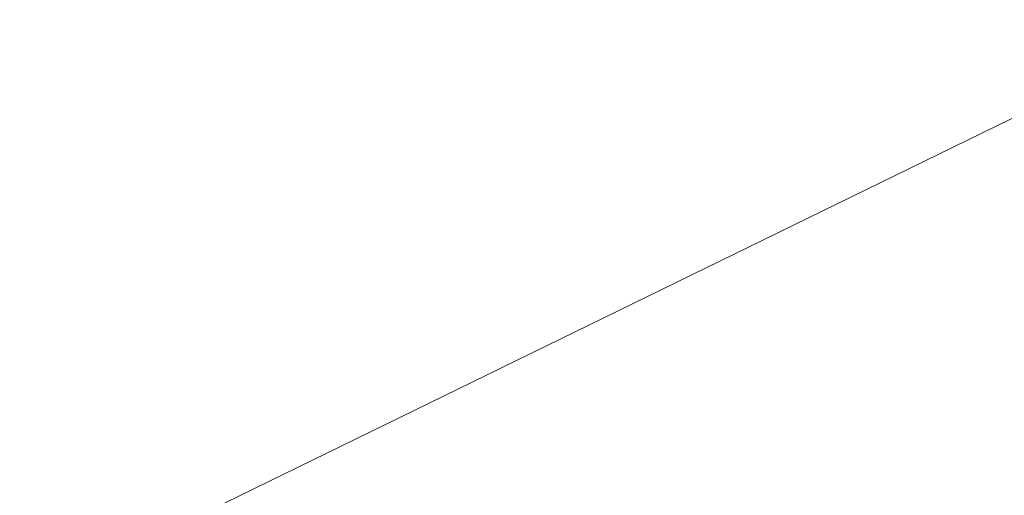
# Model space of a CAD drawing. Extents: x 6414462 to 20492237, y 5756825 to 17376351.
# Tile 39 of 127: x 6497753.723 to 6497754.037, y 5809738.389 to 5809738.541. Entities that reach past the tile are written whole.
import ezdxf

# ---------------------------------------------------------------- set-up
doc = ezdxf.new("R2010")
doc.units = 0
doc.layers.add('A-GLAZ', color=7, linetype='Continuous', lineweight=5)

# ---------------------------------------------------------------- blocks, each defined once
blk = doc.blocks.new('Windows_S9000-Double-Vent-Window-with-Sashbars - O3 Windows_S9000-Double-Vent-Window-with-Sashbars 2-9090604-__-00_00 Przyziemie PB')
at = {"layer": 'A-GLAZ'}
blk.add_line((-68.99999999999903, 23.35000000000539), (69.00000000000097, 23.35000000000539), dxfattribs=at)

msp = doc.modelspace()

# ---------------------------------------------------------------- block references
at = {"layer": 'A-GLAZ', "xscale": 0.01, "yscale": 0.01, "zscale": 0.01, "rotation": 26.03236155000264}
msp.add_blockref('Windows_S9000-Double-Vent-Window-with-Sashbars - O3 Windows_S9000-Double-Vent-Window-with-Sashbars 2-9090604-__-00_00 Przyziemie PB', (6497754.44545987, 5809738.447461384, 0.09999999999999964), dxfattribs=at)

doc.saveas('drawing.dxf')
